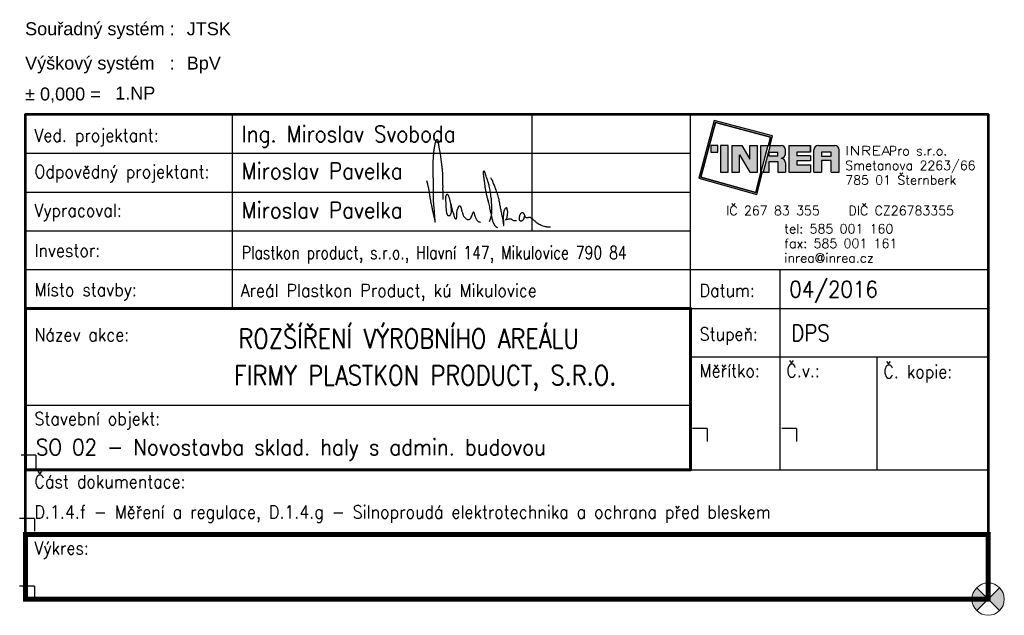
# Model space of a CAD drawing. Header units: millimetres. Extents: x -149 to 3, y -2 to 90.
import ezdxf
from ezdxf.enums import TextEntityAlignment as Align

# ---------------------------------------------------------------- set-up
doc = ezdxf.new("R2010")
doc.units = ezdxf.units.MM
doc.layers.add('IN_RAZITKO', color=7, linetype='Continuous')
doc.layers.add('MP2000N', color=7, linetype='Continuous', plot=False)
doc.styles.add('ARI-ROM-UNI', font='simplex.shx', dxfattribs={"width": 0.8})
doc.styles.add('Arial', font='arial.ttf')

# ---------------------------------------------------------------- blocks, each defined once
blk = doc.blocks.new('INREA RAZÍTKO')
at = {"layer": 'IN_RAZITKO', "transparency": 33554687}
blk.add_hatch(color=256, dxfattribs=at).paths.add_polyline_path([(-3.869, 7.655), (-3.904, 7.527), (-3.878, 7.527), (-3.839, 7.673), (-4.74, 7.912), (-4.978, 7.018), (-4.08, 6.768), (-3.993, 7.115), (-4.019, 7.115), (-4.098, 6.799), (-4.947, 7.035), (-4.722, 7.882)])
h = blk.add_hatch(color=256, dxfattribs=at)
h.paths.add_polyline_path([(-4.687, 7.527), (-4.792, 7.527), (-4.792, 7.423), (-4.687, 7.423)])
h.paths.add_polyline_path([(-4.527, 7.526), (-4.642, 7.526), (-4.642, 7.115), (-4.527, 7.115)])
h.paths.add_polyline_path([(-4.317, 7.527), (-4.468, 7.527), (-4.468, 7.115), (-4.349, 7.115), (-4.349, 7.381), (-4.189, 7.115), (-4.07, 7.115), (-4.07, 7.527), (-4.189, 7.527), (-4.189, 7.315)])
h.paths.add_polyline_path([(-3.913, 7.527), (-4.023, 7.527), (-4.023, 7.115)])
edge = h.paths.add_edge_path()
edge.add_line((-3.708, 7.527), (-3.877, 7.527))
edge.add_line((-3.877, 7.527), (-3.987, 7.115))
edge.add_line((-3.987, 7.115), (-3.894, 7.115))
edge.add_line((-3.894, 7.115), (-3.894, 7.277))
edge.add_line((-3.894, 7.277), (-3.757, 7.277))
edge.add_line((-3.757, 7.277), (-3.757, 7.115))
edge.add_line((-3.757, 7.115), (-3.638, 7.115))
edge.add_line((-3.638, 7.115), (-3.638, 7.257))
edge.add_arc((-3.708, 7.257), 0.07, 0, 90)
edge.add_arc((-3.708, 7.397), 0.07, 270, 360)
edge.add_line((-3.638, 7.397), (-3.638, 7.457))
edge.add_arc((-3.708, 7.457), 0.07, 0, 90)
h.paths.add_polyline_path([(-3.757, 7.419), (-3.757, 7.362), (-3.894, 7.362), (-3.894, 7.419)])
h.paths.add_polyline_path([(-3.253, 7.527), (-3.588, 7.527), (-3.588, 7.115), (-3.253, 7.115), (-3.253, 7.225), (-3.465, 7.225), (-3.465, 7.287), (-3.253, 7.287), (-3.253, 7.366), (-3.465, 7.366), (-3.465, 7.421), (-3.253, 7.421)])
edge = h.paths.add_edge_path()
edge.add_line((-2.877, 7.527), (-3.131, 7.527))
edge.add_arc((-3.131, 7.457), 0.07, 90, 180)
edge.add_line((-3.201, 7.457), (-3.201, 7.115))
edge.add_line((-3.201, 7.115), (-3.081, 7.115))
edge.add_line((-3.081, 7.115), (-3.081, 7.293))
edge.add_line((-3.081, 7.293), (-2.931, 7.293))
edge.add_line((-2.931, 7.293), (-2.931, 7.115))
edge.add_line((-2.931, 7.115), (-2.807, 7.115))
edge.add_line((-2.807, 7.115), (-2.807, 7.457))
edge.add_arc((-2.877, 7.457), 0.07, 0, 90)
h.paths.add_polyline_path([(-2.931, 7.421), (-2.931, 7.362), (-3.081, 7.362), (-3.081, 7.421)])
at = {"layer": 'IN_RAZITKO', "color": 7, "transparency": 33554687}
for p, q in [((-12.195, 8.005), (-12.195, 5.005)), ((-7.564, 8.005), (-7.564, 6.205)), ((-5.108, 2.651), (-5.108, 8.005)), ((-15.395, 7.405), (-5.108, 7.405)), ((-15.395, 6.805), (-5.108, 6.805)), ((-15.395, 6.205), (-5.108, 6.205)), ((-15.395, 5.605), (-5.108, 5.605)), ((-5.108, 5.605), (-0.505, 5.605)), ((-3.727, 5.605), (-3.727, 2.505)), ((-5.108, 5.005), (-0.505, 5.005)), ((-5.108, 4.255), (-0.505, 4.255)), ((-2.225, 4.258), (-2.225, 2.505)), ((-15.395, 3.505), (-5.108, 3.505))]:
    blk.add_line(p, q, dxfattribs=at)
at = {"layer": 'IN_RAZITKO', "transparency": 33554687}
for p, q in [((-4.468, 7.527), (-4.317, 7.527)), ((-4.468, 7.527), (-4.468, 7.115)), ((-4.317, 7.527), (-4.189, 7.315)), ((-4.189, 7.315), (-4.189, 7.527)), ((-4.189, 7.527), (-4.07, 7.527)), ((-4.07, 7.115), (-4.07, 7.527)), ((-4.023, 7.115), (-4.023, 7.527)), ((-3.913, 7.527), (-4.023, 7.115)), ((-4.023, 7.527), (-3.913, 7.527)), ((-3.877, 7.527), (-3.987, 7.115)), ((-3.878, 7.527), (-3.904, 7.527)), ((-3.877, 7.527), (-3.708, 7.527)), ((-3.588, 7.527), (-3.588, 7.115)), ((-3.588, 7.527), (-3.253, 7.527)), ((-3.253, 7.527), (-3.253, 7.421)), ((-3.253, 7.421), (-3.253, 7.527)), ((-3.131, 7.527), (-2.877, 7.527)), ((-4.349, 7.115), (-4.349, 7.381)), ((-4.349, 7.381), (-4.189, 7.115)), ((-3.894, 7.362), (-3.894, 7.419)), ((-3.757, 7.419), (-3.894, 7.419)), ((-3.757, 7.362), (-3.894, 7.362)), ((-3.757, 7.362), (-3.757, 7.419)), ((-3.638, 7.397), (-3.638, 7.457)), ((-3.253, 7.421), (-3.465, 7.421)), ((-3.465, 7.421), (-3.465, 7.366)), ((-3.253, 7.366), (-3.465, 7.366)), ((-3.253, 7.366), (-3.253, 7.287)), ((-3.201, 7.115), (-3.201, 7.457)), ((-2.931, 7.421), (-3.081, 7.421)), ((-3.081, 7.421), (-3.081, 7.362)), ((-3.081, 7.362), (-2.931, 7.362)), ((-2.931, 7.362), (-2.931, 7.421)), ((-2.807, 7.115), (-2.807, 7.457)), ((-3.894, 7.115), (-3.894, 7.277)), ((-3.894, 7.277), (-3.757, 7.277)), ((-3.757, 7.277), (-3.757, 7.115)), ((-3.638, 7.257), (-3.638, 7.115)), ((-3.253, 7.287), (-3.465, 7.287)), ((-3.465, 7.287), (-3.465, 7.225)), ((-3.465, 7.225), (-3.253, 7.225)), ((-3.253, 7.225), (-3.253, 7.115)), ((-2.931, 7.293), (-3.081, 7.293)), ((-3.081, 7.293), (-3.081, 7.115)), ((-2.931, 7.115), (-2.931, 7.293)), ((-4.468, 7.115), (-4.349, 7.115)), ((-4.189, 7.115), (-4.07, 7.115)), ((-3.993, 7.115), (-4.019, 7.115)), ((-3.987, 7.115), (-3.894, 7.115)), ((-3.757, 7.115), (-3.638, 7.115)), ((-3.588, 7.115), (-3.253, 7.115)), ((-3.201, 7.115), (-3.081, 7.115)), ((-2.931, 7.115), (-2.807, 7.115)), ((-5.108, 2.505), (-0.505, 2.505))]:
    blk.add_line(p, q, dxfattribs=at)
at = {"layer": 'IN_RAZITKO', "lineweight": 50, "transparency": 33554687}
for points in [[(-15.4, 0.5), (-0.5, 0.5), (-0.5, 8.01), (-15.4, 8.01)], [(-15.395, 0.505), (-0.505, 0.505), (-0.505, 8.005), (-15.395, 8.005)]]:
    blk.add_lwpolyline(points, close=True, dxfattribs=at)
at = {"layer": 'IN_RAZITKO', "transparency": 33554687}
for points in [[(-3.878, 7.527), (-3.839, 7.673), (-4.74, 7.912), (-4.978, 7.018), (-4.08, 6.768), (-3.993, 7.115)], [(-3.904, 7.527), (-3.869, 7.655), (-4.722, 7.882), (-4.947, 7.035), (-4.098, 6.799), (-4.019, 7.115)]]:
    blk.add_lwpolyline(points, dxfattribs=at)
for points in [[(-3.869, 7.655), (-3.904, 7.527), (-3.878, 7.527), (-3.839, 7.673), (-4.74, 7.912), (-4.978, 7.018), (-4.08, 6.768), (-3.993, 7.115), (-4.019, 7.115), (-4.098, 6.799), (-4.947, 7.035), (-4.722, 7.882)], [(-4.792, 7.423), (-4.687, 7.423), (-4.687, 7.527), (-4.792, 7.527)], [(-4.642, 7.115), (-4.527, 7.115), (-4.527, 7.526), (-4.642, 7.526)]]:
    blk.add_lwpolyline(points, close=True, dxfattribs=at)
at = {"layer": 'IN_RAZITKO', "lineweight": 60, "transparency": 33554687}
blk.add_lwpolyline([(-15.395, 2.505), (-5.108, 2.505), (-5.108, 5.005), (-15.395, 5.005)], close=True, dxfattribs=at)
at = {"layer": 'IN_RAZITKO', "transparency": 33554687, "const_width": 0.075}
blk.add_lwpolyline([(-15.395, 0.505), (-0.505, 0.505), (-0.505, 1.505), (-15.395, 1.505)], close=True, dxfattribs=at)
at = {"layer": 'IN_RAZITKO', "transparency": 33554687}
for centre, start, end in [((-3.708, 7.457), 0, 90), ((-3.131, 7.457), 90, 180), ((-2.877, 7.457), 0, 90), ((-3.708, 7.397), 270, 0), ((-3.708, 7.257), 0, 90)]:
    blk.add_arc(centre, 0.07, start, end, dxfattribs=at)
at = {"layer": 'IN_RAZITKO', "transparency": 33554687, "style": 'Arial'}
for s, p in [('Souřadný systém :', (-15.4, 9.432)), ('Výškový systém   :', (-15.4, 8.901)), ('± 0,000 =', (-15.4, 8.423))]:
    blk.add_text(s, height=0.2, dxfattribs=at).set_placement(p, align=Align.TOP_LEFT)
at = {"layer": 'IN_RAZITKO', "color": 3, "transparency": 33554687, "style": 'Arial'}
for s, p in [('JTSK', (-12.9, 9.432)), ('BpV', (-12.9, 8.901))]:
    blk.add_text(s, height=0.2, dxfattribs=at).set_placement(p, align=Align.TOP_LEFT)
at = {"layer": 'IN_RAZITKO', "color": 7, "transparency": 33554687, "style": 'ARI-ROM-UNI', "width": 0.9}
for s, p in [('Ved. projektant:', (-15.255, 7.584)), ('Odpovědný projektant:', (-15.255, 7.022)), ('Vypracoval:', (-15.255, 6.422)), ('Investor:', (-15.255, 5.801)), ('Místo stavby:', (-15.255, 5.193)), ('Datum:', (-4.968, 5.182)), ('Název akce:', (-15.255, 4.497)), ('Stupeň:', (-4.968, 4.509)), ('Měřítko:', (-4.968, 3.94)), ('Č.v.:', (-3.627, 3.94)), ('Č. kopie:', (-2.125, 3.927)), ('Stavební objekt:', (-15.255, 3.197)), ('Část dokumentace:', (-15.255, 2.225)), ('Výkres:', (-15.255, 1.196))]:
    blk.add_text(s, height=0.2, dxfattribs=at).set_placement(p)
at = {"layer": 'IN_RAZITKO', "transparency": 33554687, "style": 'ARI-ROM-UNI'}
for s, p in [('                 Pro s.r.o.', (-3.847, 7.329)), ('Smetanova 2263/66', (-2.715, 7.103)), ('785 01 Šternberk', (-2.715, 6.877)), ('IČ 267 83 355   DIČ CZ26783355', (-4.556, 6.404)), ('tel: 585 001 160', (-3.657, 6.122)), ('fax: 585 001 161', (-3.657, 5.896)), ('inrea@inrea.cz', (-3.657, 5.67))]:
    blk.add_text(s, height=0.1425, dxfattribs=at).set_placement(p, align=Align.BOTTOM_LEFT)
at = {"layer": 'IN_RAZITKO', "transparency": 33554687, "style": 'ARI-ROM-UNI', "width": 1.3}
blk.add_text('INREA', height=0.1425, dxfattribs=at).set_placement((-2.715, 7.331), align=Align.BOTTOM_LEFT)
at = {"layer": 'IN_RAZITKO', "color": 3, "transparency": 33554687, "style": 'Arial'}
blk.add_attdef('NULA', (-14.012, 8.227), '', height=0.2, dxfattribs=at)
at = {"layer": 'IN_RAZITKO', "transparency": 33554687, "style": 'ARI-ROM-UNI'}
for tag, p, height, width in [('VEDOUCÍ-PROJEKTANT', (-12.053, 7.553), 0.25, 0.9), ('ODPOVĚDNÝ-PROJEKTANT', (-12.053, 6.964), 0.25, 0.9), ('VYPRACOVAL', (-12.053, 6.363), 0.25, 0.9), ('INVESTOR', (-12.053, 5.774), 0.2, 0.9), ('MÍSTO', (-12.053, 5.149), 0.25, 0.85), ('DATUM', (-3.585, 5.185), 0.25, 0.9), ('STUPEŇ', (-3.556, 4.468), 0.25, 0.9), ('OBJEKT', (-11.248, 2.85), 0.2, 0.8)]:
    blk.add_attdef(tag, p, '', height=height, dxfattribs=dict(at, width=width))
for tag, height, width, p in [('NÁZEV-1', 0.3, 0.85, (-10.252, 4.438)), ('NÁZEV-2', 0.3, 0.85, (-10.252, 3.876)), ('MĚŘ', 0.25, 0.9, (-4.422, 3.031)), ('ČV', 0.25, 0.9, (-3.034, 3.031)), ('VÝKRES', 0.35, 0.95, (-10.299, 0.801))]:
    blk.add_attdef(tag, text='', height=height, dxfattribs=dict(at, width=width)).set_placement(p, align=Align.CENTER)
blk.add_attdef('DOKUMENTACE', (-11.26, 1.842), '', height=0.25, dxfattribs=at)
blk = doc.blocks.new('PODPIS_PAVELKA')
at = {"color": 162, "lineweight": 30}
for points in [[(-67.4, 322), (-61.5, 304.6), (-59.3, 296.6), (-57.9, 290.5), (-56.6, 284.7), (-55.3, 279.2), (-54.2, 274.1), (-53.2, 269.6), (-52.4, 265.2), (-51.5, 260.3), (-50.5, 255.2), (-49.6, 250.2), (-48.7, 245.5), (-48, 240.9), (-47.4, 236.6), (-46.8, 232.5), (-46.2, 228.2), (-45.6, 223.5), (-44.9, 218.5), (-44.2, 213.6), (-43.5, 208.9), (-42.8, 204.5), (-42, 199.9), (-41.1, 194.5), (-40.1, 188.5), (-39.1, 182.4), (-38.1, 176.2), (-37, 169.9), (-35.9, 163.8), (-34.7, 158.1), (-33.5, 152.3), (-32.1, 146.1), (-30.8, 139.5), (-29.3, 132.6), (-27.9, 125.7), (-26.5, 118.8), (-25, 111.7), (-23.5, 104.2), (-21.8, 96.4), (-20.2, 88.5), (-18.6, 81.3), (-17.3, 75.4), (-15.9, 69.9), (-14.5, 63.9), (-12.8, 57), (-11.1, 49.2), (-9.2, 40.9), (-7.3, 32.3), (-5.3, 23.5), (-3.3, 14.6), (-1.5, 6.3), (0, 0), (0.7, -0.1), (0.2, 8.7), (-0.7, 20.4), (-1.4, 28.7), (-1.9, 34.3), (-2.3, 39.4), (-2.7, 44.5), (-3.1, 49.5), (-3.5, 54.4), (-3.8, 59.3), (-4.1, 64.1), (-4.4, 68.5), (-4.7, 73.1), (-5, 78), (-5.3, 82.8), (-5.6, 87.1), (-6, 91.4), (-6.4, 96.4), (-6.9, 101.5), (-7.4, 106.4), (-7.8, 110.9), (-8.3, 115.1), (-8.7, 119.4), (-9.2, 124), (-9.7, 129.1), (-10.2, 134.5), (-10.7, 140.3), (-11.1, 146.7), (-11.5, 153.3), (-11.8, 159.7), (-12.2, 166), (-12.4, 172.1), (-12.5, 178.3), (-12.7, 184.9), (-12.8, 191.8), (-12.9, 198.8), (-12.9, 205.6), (-12.9, 211.7), (-12.9, 218.4), (-12.9, 226.4), (-12.8, 234.7), (-12.8, 241.9), (-12.8, 248.6), (-12.8, 255.5), (-12.8, 262.6), (-12.8, 269.5), (-12.8, 276.7), (-12.8, 284.1), (-12.9, 291.3), (-12.9, 297.8), (-12.9, 304), (-13, 310.2), (-13.2, 316.4), (-13.5, 322.4), (-13.8, 328.9), (-13.9, 336.5), (-14, 344.2), (-14.2, 351), (-14.5, 357.3), (-14.9, 364), (-15.2, 371.1), (-15.6, 378.4), (-15.8, 385.7), (-15.9, 392.5), (-16, 398.9), (-16, 404.9), (-16.1, 410.8), (-16.1, 416.8), (-16.1, 422.8), (-16.1, 428.8), (-16, 434.6), (-15.8, 440.2), (-15.5, 445.9), (-15.2, 452), (-15, 458.2), (-14.7, 464.1), (-14.5, 469.7), (-14.2, 475.4), (-14, 481.3), (-13.7, 487.6), (-13.3, 494.6), (-12.8, 502.5), (-12.2, 510.5), (-11.7, 517.9), (-11.1, 525.2), (-10.6, 532.9), (-9.8, 540.7), (-9, 548.2), (-7.9, 555.6), (-6.9, 563.2), (-5.7, 571.5), (-4.4, 580.6), (-3.2, 588.8), (-2, 594.9), (-1, 599.6), (-0.1, 603.9), (0.8, 608.1), (1.7, 612.1), (2.6, 615.6), (3.6, 618.7), (4.5, 621.3), (5.5, 623.8), (6.4, 626.4), (7.4, 629.1), (8.5, 631.7), (9.6, 634), (10.6, 635.8), (11.5, 637.2), (12.3, 638.3), (13.2, 639), (14.1, 639.5), (15.1, 639.6), (16.1, 639.5), (16.9, 639), (17.6, 638.2), (18.3, 637.2), (19, 636), (19.6, 634.6), (20.2, 633), (20.7, 631.2), (21.1, 629.3), (21.5, 627.4), (21.9, 625.3), (22.3, 622.8), (22.7, 620.3), (23.1, 618.4), (23.3, 616.7), (23.6, 614.8), (23.9, 612.6), (24.3, 610.2), (24.6, 607.7), (25, 605.3), (25.3, 602.8), (25.7, 600.2), (26.1, 597.6), (26.5, 595.1), (26.9, 592.4), (27.4, 589.6), (28, 586.5), (28.6, 583.2), (29.1, 579.8), (29.7, 576.6), (30.3, 573.2), (30.9, 569.8), (31.5, 566.4), (32, 563.4), (32.6, 560.4), (33.1, 557.3), (33.7, 554), (34.3, 550.6), (35, 546.9), (35.7, 542.9), (36.4, 538.7), (37.1, 534.3), (37.8, 529.8), (38.6, 525), (39.4, 519.9), (40.2, 514.7), (41, 509.7), (41.6, 505.3), (42.1, 500.9), (42.8, 495.8), (43.6, 490.2), (44.3, 484.9), (45, 479.8), (45.6, 475.3), (46.2, 471.3), (46.7, 467.6), (47.3, 463.9), (47.8, 459.9), (48.4, 455.8), (49.1, 451.4), (49.7, 446.3), (50.4, 440.1), (51.1, 433.3), (51.9, 426.4), (52.6, 419.7), (53.3, 413.3), (54.1, 406.6), (54.8, 399.2), (55.4, 392.1), (56, 386.3), (56.4, 381.1), (56.7, 375.8), (57, 370.1), (57.3, 364.1), (57.6, 358.3), (57.8, 352.6), (58, 346.9), (58, 340.9), (58, 334.4), (58, 327.1), (58, 319.3), (58, 311.4), (58, 303.4), (58, 295.5), (58.1, 288.1), (58.2, 281.8), (58.2, 275.9), (58.2, 269.8), (58.1, 263.5), (58, 257.1), (58, 250.9), (58.2, 245), (58.4, 239.2), (58.5, 233.6), (58.4, 228.3), (58.4, 223.4), (58.5, 218.2), (58.7, 212.1), (59.1, 205.5), (59.4, 199.2), (59.8, 192.6), (60.1, 185), (60.5, 174.6)], [(420.6, 5.7), (425.5, 17.9), (431.2, 32.5), (436.1, 50.4), (438.6, 67.5), (438.6, 83.8), (438.1, 99), (438.1, 111.7), (438.1, 123.8), (437.6, 135.4), (436.5, 148.5), (435, 163.2), (434.6, 178.8), (431.9, 194.4), (431, 206), (430.1, 216.8), (429.2, 227.5), (426.5, 239.5), (425.7, 246), (422.9, 257.3), (420.4, 267.5), (418, 277), (416.6, 286.8), (414.3, 293), (411.8, 300.8), (409.9, 308), (407.9, 315.5), (404.6, 326), (403.1, 331.4), (400, 338.9), (397.2, 346), (394.7, 354.5), (392.5, 361.9), (389.7, 368.7), (388.3, 373.6), (386.2, 379.2), (383.8, 385.8), (383, 388.3), (382.1, 390), (380.9, 391.7), (379.8, 392.7), (378.7, 393.3), (377.6, 393.6), (376.2, 393.5), (374.9, 393.1), (373.8, 392.4), (373.1, 391.2), (372.3, 389), (371.8, 386.2), (371.6, 383.6), (371.4, 380.1), (371.6, 375.1), (372.1, 369.9), (372.8, 364), (373.6, 357.3), (374.5, 350.1), (375.4, 343.8), (376.3, 335.9), (377.2, 329.7), (378.5, 321.4), (379.4, 313.1), (381.1, 302.2), (381.6, 293), (383.8, 280.3), (385.1, 270.2), (386.2, 263.6), (387.6, 257.6), (389, 250.8), (390.1, 244.6), (391.7, 236.1), (392.8, 229.3), (394.1, 222.8), (395.2, 216.3), (396.8, 208.3), (398.6, 201), (400.1, 194.9), (402.2, 187.1), (404.3, 179.8), (405.9, 172.8), (408.9, 163.5), (410.4, 156.5), (412.2, 148.7), (414, 139.6), (417.1, 129.2), (419.5, 117), (421.4, 107.8), (423.8, 97.4), (425.2, 92.3), (426.7, 85.1), (428.6, 77.9), (430.9, 68.4), (432.8, 59.3), (434.4, 53.5), (435.6, 47.8), (437, 39.6), (438.2, 34.2), (439.7, 27.7), (440.9, 21.4), (442.7, 15.5), (444.8, 8.1), (446.6, 3), (448.8, -2.4), (452.2, -9.6), (455.5, -17.1), (458.9, -22.6), (463.1, -29.3), (468.6, -34.7), (476.1, -39.4), (482.9, -42.7)], [(427.2, 345.4), (436.5, 330.5), (442.5, 318.5), (447, 307.3), (452.3, 294.5), (456, 284.8), (460.5, 270.6), (465, 258.6), (468.8, 249.6), (472.5, 240.6), (476.3, 229.4), (479.3, 219.6), (482.3, 210.6), (485.3, 200.9), (487.5, 189.7), (491.3, 177.7), (493.5, 163.4), (496.5, 148.5), (498.8, 135.7), (502.5, 121.5), (504, 109.5), (507, 95.3), (508.7, 87.6), (510.1, 80.1), (512.5, 69), (514.3, 58.8), (516.2, 49), (518.6, 41.7), (520.8, 29.8), (523, 18.6), (524.1, 8.3), (526, -2), (527.1, -10.8), (527.7, -13.9), (528.5, -20.5), (529.1, -25.7), (529.2, -26), (529.4, -26.3), (529.6, -26.4), (529.7, -26.3), (529.9, -26.3), (530, -26.1), (530, -25.9), (530, -25.7), (530, -24), (530.1, -22.5), (530, -20.6), (530.1, -19), (530.1, -17.7), (530.1, -16.3), (530.1, -15.2), (530.2, -11.8), (530.4, -7.5), (530.2, -4.2), (530.4, -0.1), (530.2, 3.9), (530.4, 8.4), (530.2, 11.5), (529.9, 15.5), (529.9, 20), (529.9, 23.8), (529.7, 28.8), (529.5, 31.9), (529.5, 36.6), (529.3, 41.3), (529.3, 45.8), (529.5, 50.9), (530, 54.9), (530.1, 58.1), (530.1, 62.8), (530.3, 67.4), (531.1, 72.1), (531.7, 76.1), (532.8, 80.5), (533.5, 84.5), (534.8, 89.1), (535.9, 92.2), (537, 95.1), (538.5, 98.6), (540.5, 102.2), (542.1, 104.2), (543.4, 106.1), (545.1, 108.3), (546.4, 109.6), (547.6, 110.8), (549.1, 111.6), (550.3, 112), (551.2, 111.8), (552.1, 111), (552.7, 110), (553.3, 108.5), (553.7, 107.1), (554.2, 105.2), (554.8, 102.8), (555.2, 100.7), (555.6, 98.5), (556.4, 95.9), (556.5, 93.4), (557.5, 90), (557.8, 86.8), (558.4, 83.2), (559, 79.4), (559.1, 77.1), (559.1, 75.7), (559, 74.3), (558.8, 71.9), (558.4, 69.7), (558.4, 69.6), (557.9, 64.9), (557.5, 59.2), (556.7, 53.3), (556.3, 49.4), (555.7, 45.1), (555.2, 41.3), (554.4, 36.7), (553.6, 33.7), (552.2, 28.3), (550.3, 24.8), (547.6, 21.3), (545.5, 18.9), (543.4, 16.5), (548.9, 18.9), (552.5, 20.3), (557.2, 21.5), (560.8, 22.7), (565.8, 23.4), (570.3, 24.4), (574.4, 24.4), (581.3, 24.4), (586.3, 24.4), (588.9, 23.2), (591.5, 22.1), (594.3, 19.7), (597.3, 17.4), (601.6, 14.6), (605.4, 13.2), (608.7, 12.3), (612.4, 11.7), (615.6, 11.4), (619.9, 11.3), (623.5, 11.4), (627.5, 12), (628.7, 12.3)], [(120.5, 141.4), (123.5, 129.2), (124.7, 123), (125.7, 117.8), (127.1, 111.9), (128, 107.8), (129.3, 102.7), (130.7, 96.7), (132.9, 89), (134.5, 83.3), (136.6, 77.3), (138.7, 70.6), (140.9, 63.9), (143.3, 57.3), (145.2, 50.1), (147.2, 42.6), (149.5, 36.8), (150.9, 33.8), (152.5, 30.9), (154.5, 28.2), (156.4, 25.8), (157.7, 24.8), (159, 24.2), (160.8, 24.1), (162.5, 24.5), (163.4, 25.2), (164.7, 27.8), (165.6, 29.7), (166.3, 32.2), (167.1, 35.4), (167.5, 37.9), (167.5, 40.4), (167.4, 43.5), (167.2, 47.6), (167.2, 49.5), (167.2, 51.3), (167.1, 54.8), (167.1, 57), (167.1, 59.8), (167.1, 62.5), (167.3, 66.9), (167.5, 70.5), (167.8, 73.3), (168.3, 76.9), (168.6, 80), (169.1, 83.6), (169.6, 86.3), (169.8, 89.1), (170.8, 92.4), (171.2, 95.6), (172.2, 98.2), (173.1, 100.7), (174.3, 103.5), (175.7, 106.3), (177, 108.9), (178.7, 112.8), (179.8, 115.1), (181, 117.2), (182.4, 119.6), (183, 120.9), (183.8, 122.2), (184.5, 123.1), (185.3, 124.1), (186.2, 124.8), (186.6, 125.6), (187.8, 126.3), (188.7, 126.6), (189.6, 127), (190.4, 127), (191.3, 126.9), (192, 126.5), (193, 125.4), (193.7, 124.6), (194.4, 123.6), (195.1, 122.2), (196.1, 120.1), (197, 118.3), (197.9, 116.6), (198.7, 114.4), (199.5, 112.3), (200.2, 109.8), (200.9, 107.2), (201.7, 104.8), (202.4, 101.5), (203.6, 97.6), (204.7, 93.6), (206, 89), (207.4, 83.1), (208.7, 79.1), (210.4, 73.5), (212, 67.9), (214.3, 61), (216.3, 54.4), (217.9, 50.2), (219.9, 45.2), (223.5, 41.3), (226.5, 39), (229.5, 35.5), (233.2, 32), (236.5, 28.6), (239.9, 25.6), (243.9, 22.6), (248, 21.4), (253.8, 20.9), (256.9, 20.9), (260.3, 20.9), (264, 21.2), (267.4, 22.8), (270, 24.8), (273.1, 28.2), (275.4, 31.6), (277.6, 35.8), (279.4, 39.4), (282.6, 45.8), (284.4, 50.2), (286.2, 54.3), (288, 58.4), (290.1, 63.3), (292.4, 70.8), (293.9, 75.4), (295.1, 77.9), (295.7, 78.5), (296.3, 78.6), (297.5, 78.2), (298.2, 77.1), (298.7, 75.6), (299.6, 73), (300.1, 71), (301, 68.7), (301.9, 65.7), (302.6, 62.9), (303.9, 58.6), (305.4, 54.5), (306.6, 50), (308.2, 45.9), (309.7, 41.1), (311.7, 35.5), (314, 29.9), (317.3, 23.6), (319.6, 19.3), (321.8, 16.1), (325, 12.2), (327.9, 9.7), (333.4, 5.2), (336.9, 3.3), (342, 1), (349.7, -1.5)], [(891.5, -38.1), (883.9, -38.8), (876.5, -38.8), (867.5, -37.9), (860.8, -37), (853.9, -35.8), (846, -33.8), (835.9, -30.8), (827.1, -28.4), (819.1, -25.1), (811, -21.6), (803.9, -17.7), (796.2, -13.3), (789.8, -9.4), (785.1, -5.7), (780.2, -1.5), (776.5, 2.3), (772.8, 6), (769.6, 9.1), (766.5, 12), (763, 14.9), (758.7, 18.6), (754.7, 22), (750.1, 26), (745.8, 28.7), (743.3, 30.5), (741, 32.8), (738.3, 34.4), (736.5, 35.3), (733.8, 36.1), (732, 36.3), (730, 36.3), (727, 36), (725.7, 35.7), (723.8, 35.2), (721.8, 34.6), (719.7, 34.1), (717.6, 33.4), (715.2, 32.9), (712.9, 32.7), (709.9, 32.7), (707.3, 32.9), (705.1, 33.4), (702.7, 34), (700.5, 35.2), (698.7, 36.8), (697.7, 38.6), (696.4, 40.8), (695.6, 43.1), (693.5, 49.9), (691.9, 55.3), (690, 58.6), (688.2, 61.7), (686.7, 64.2), (685, 66.5), (683.2, 68.8), (680.2, 70.6), (677.1, 71.9), (674.4, 72.3), (671.9, 72.1), (669, 70.8), (666.5, 69.2), (663.6, 66.9), (661.1, 64.2), (658.8, 61.1), (656.7, 58), (654.6, 54), (653.5, 51.5), (652.5, 48.4), (651.2, 44.2), (650.6, 40.5), (649.3, 34.8), (648.8, 28.7), (648.8, 24.6), (649.6, 21.1), (650.6, 18.2), (652.2, 15.3), (653.7, 13.1), (655.3, 11.2), (657.2, 10), (659.9, 9.1), (663, 8.7), (666.3, 8.9), (669.2, 9.5), (672.5, 11.2), (675.6, 13.3), (678.5, 15.5), (681.2, 18.2), (683.2, 20.9), (684.7, 23), (686.3, 25.7), (687.4, 28.3), (688.6, 31.4), (689.6, 34.7), (690.4, 38), (691.2, 40.7), (691.9, 44.1), (692.3, 47.1), (692.5, 49.6), (692.6, 51.5), (692.5, 52.6), (692.3, 53.9)]]:
    blk.add_lwpolyline(points, dxfattribs=at)
blk.add_lwpolyline([(113.2, 176.6), (110.9, 185), (109.1, 190.6), (108.1, 193.6), (106.8, 196.9), (105.6, 199.7), (104.3, 202.7), (102.8, 205.8), (102.3, 206.8), (101.3, 208.5), (100.2, 210.2), (99.1, 211.7), (97.7, 213), (96.3, 214.1), (94.8, 214.6), (93.3, 214.6), (91.7, 214.3), (90.5, 213.7), (89.1, 212.7), (87.6, 211.3), (86.4, 209.8), (85.2, 208.3), (84.4, 206.9), (83.3, 204.7), (82.7, 203.1), (82.1, 201.3), (81.6, 199.4), (81.2, 197.2), (81, 194.6), (80.9, 192.6), (80.8, 190), (80.8, 187.8), (80.7, 185.1), (80.8, 182.2), (80.7, 179.1), (80.7, 175), (81, 168.5), (81.2, 163), (81.5, 157.6), (81.7, 152.2), (81.8, 147.6), (82.2, 142.1), (82.3, 137.1), (82.4, 132.4), (82.7, 127.7), (82.9, 123.6), (83.1, 120.1), (83.4, 114.5), (83.7, 109.7), (84.2, 104.3), (84.8, 98.2), (85.4, 91.1), (86.2, 83.5), (87, 78.9), (88, 73.7), (88.9, 69.6), (90, 67.1), (90.8, 63.8), (92.2, 60.8), (93.1, 59.1), (94, 57.2), (95.1, 55.1), (96.2, 53.8), (97.7, 52.1), (99.2, 51), (100.6, 50.5), (101.8, 50.1), (103.7, 49.9), (105.8, 49.9), (108.5, 50.1), (111.3, 50.6), (115.2, 52.1), (117.4, 54.4), (118.6, 56.1), (120, 58), (121.1, 60.9), (122.5, 63.7), (123.4, 65.9), (124.5, 69.6), (125.1, 72.2), (125.6, 77), (126, 79.9), (126.2, 83.3), (126.3, 86.7), (126.3, 93.7), (125.7, 98.7), (125.7, 102.7), (125, 107.9), (124.7, 112.3), (123.8, 117.5), (123.2, 121.7), (122.7, 127.3), (122, 132.4), (121.4, 135.1), (120.9, 139.2), (120.1, 143.6), (119, 148.8), (118.2, 153.4), (117.1, 158.6), (116.2, 162.5), (115.4, 167.1), (114.3, 172)], close=True, dxfattribs=at)
blk = doc.blocks.new('PVLK_TERČ_RAZÍTKA')
at = {"layer": 'MP2000N', "lineweight": 0}
h = blk.add_hatch(color=6, dxfattribs=at)
h.dxf.hatch_style = 1
h.paths.add_polyline_path([(0, 0), (88.4, -88.4, 0.198912), (125, 0, 0.198912), (88.4, 88.4)])
h.paths.add_polyline_path([(-88.4, 88.4, 0.198912), (-125, 0, 0.198912), (-88.4, -88.4), (0, 0)])
at = {"layer": 'MP2000N', "color": 6, "lineweight": 0}
for p, q in [((-88.4, -88.4), (88.4, 88.4)), ((88.4, -88.4), (-88.4, 88.4))]:
    blk.add_line(p, q, dxfattribs=at)
blk.add_circle((0, 0), 125, dxfattribs=at)

msp = doc.modelspace()

# ---------------------------------------------------------------- linework, layer by layer
at = {"layer": 'MP2000N', "color": 6, "linetype": 'Continuous'}
for p, q in [((-43.12, 26.61), (-45.41, 26.61)), ((-43.12, 26.61), (-43.12, 24.61)), ((-29.3, 26.61), (-31.59, 26.61)), ((-29.3, 26.61), (-29.3, 24.61)), ((-146.93, 22.47), (-149.22, 22.47)), ((-146.93, 22.47), (-146.93, 20.47)), ((-147.16, 12.7), (-149.45, 12.7)), ((-147.16, 12.7), (-147.16, 10.7)), ((-147.16, 2.21), (-149.45, 2.21)), ((-147.16, 2.21), (-147.16, 0.21))]:
    msp.add_line(p, q, dxfattribs=at)

# ---------------------------------------------------------------- block references
ref = msp.add_blockref('INREA RAZÍTKO', (5.39, -4.85), dxfattribs=dict(xscale=10, yscale=10, zscale=10))
ref.add_attrib('VEDOUCÍ-PROJEKTANT', 'Ing. Miroslav Svoboda', (-115.09, 70.94), dxfattribs={"layer": 'IN_RAZITKO', "height": 2.5, "style": 'ARI-ROM-UNI', "width": 0.9})
ref.add_attrib('ODPOVĚDNÝ-PROJEKTANT', 'Miroslav Pavelka', (-115.09, 65.22), dxfattribs={"layer": 'IN_RAZITKO', "height": 2.5, "style": 'ARI-ROM-UNI', "width": 0.9})
ref.add_attrib('VYPRACOVAL', 'Miroslav Pavelka', (-115.09, 59.15), dxfattribs={"layer": 'IN_RAZITKO', "height": 2.5, "style": 'ARI-ROM-UNI', "width": 0.9})
ref.add_attrib('MÍSTO', 'Areál Plastkon Product, kú Mikulovice', (-115.29, 46.97), dxfattribs={"layer": 'IN_RAZITKO', "height": 2, "style": 'ARI-ROM-UNI', "width": 0.9})
ref.add_attrib('DATUM', '04/2016', (-30.41, 46.9), dxfattribs={"layer": 'IN_RAZITKO', "height": 2.5, "style": 'ARI-ROM-UNI', "width": 0.9})
ref.add_attrib('STUPEŇ', 'DPS', (-30.12, 40.15), dxfattribs={"layer": 'IN_RAZITKO', "height": 2.5, "style": 'ARI-ROM-UNI', "width": 0.9})
ref.add_attrib('NULA', '1.NP', (-134.68, 77.52), dxfattribs={"layer": 'IN_RAZITKO', "color": 3, "height": 2, "style": 'Arial'})
at = {"xscale": 0.02, "yscale": 0.02, "zscale": 0.02}
for name, p in [('PODPIS_PAVELKA', (-85.19, 58.55)), ('PVLK_TERČ_RAZÍTKA', (0.34, 0.2))]:
    msp.add_blockref(name, p, dxfattribs=at)

# ---------------------------------------------------------------- texts
at = {"layer": 'IN_RAZITKO', "transparency": 33554687, "style": 'ARI-ROM-UNI'}
for s, height, width, p in [('Plastkon product, s.r.o., Hlavní 147, Mikulovice 790 84', 2, 0.79, (-115.09, 52.83)), ('SO 02 - Novostavba sklad. haly s admin. budovou', 2.5, 0.9, (-146.93, 22.47)), ('D.1.4.f - Měření a regulace, D.1.4.g - Silnoproudá elektrotechnika a ochrana před bleskem ', 2, 0.9, (-147.16, 12.7))]:
    msp.add_text(s, height=height, dxfattribs=dict(at, width=width)).set_placement(p)
at = {"layer": 'IN_RAZITKO', "transparency": 33554687, "style": 'ARI-ROM-UNI', "width": 0.85}
for s, p in [('ROZŠÍŘENÍ VÝROBNÍHO AREÁLU ', (-88.41, 39.02)), ('FIRMY PLASTKON PRODUCT, S.R.O.', (-86.74, 33.34))]:
    msp.add_text(s, height=3, dxfattribs=at).set_placement(p, align=Align.CENTER)

doc.saveas('drawing.dxf')
